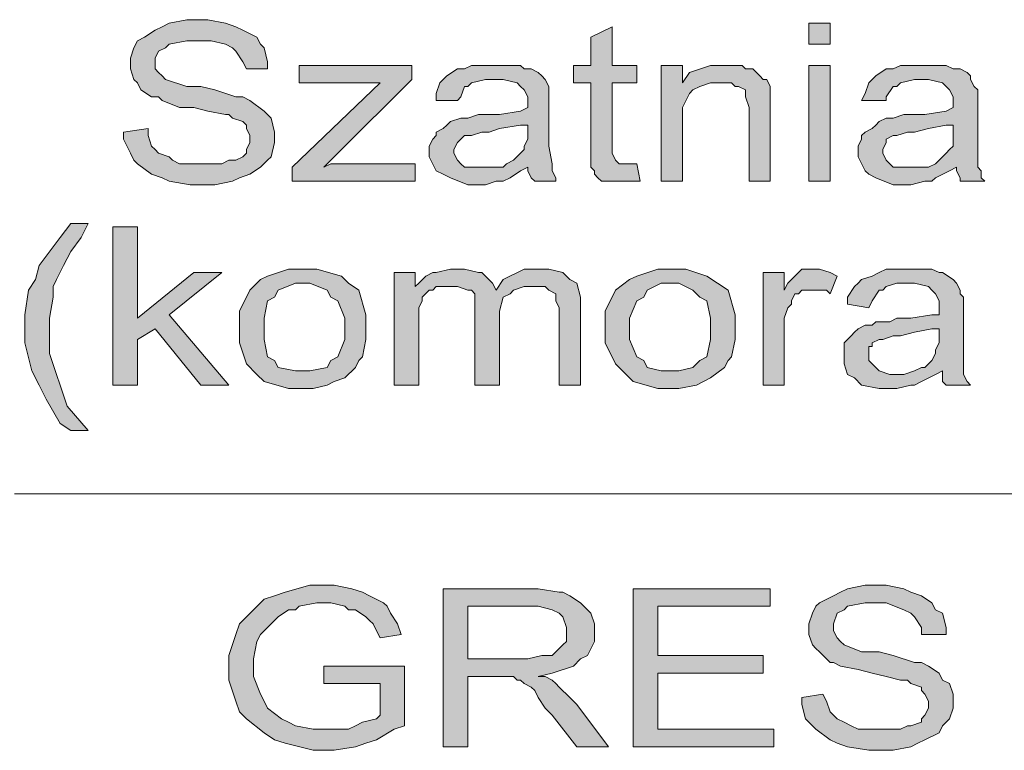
# Model space of a CAD drawing. Header units: millimetres. Extents: x 126553 to 403692, y -95821 to 38049.
# Tile 211 of 256: x 222801 to 222860, y 13283 to 13327. Entities that reach past the tile are written whole.
import ezdxf

# ---------------------------------------------------------------- set-up
doc = ezdxf.new("R2010")
doc.units = ezdxf.units.MM
doc.layers.add('opisy', color=7, linetype='Continuous', lineweight=18)
doc.layers.add('ŚCIANY GRUBE', color=7, linetype='Continuous', lineweight=20)

msp = doc.modelspace()

# ---------------------------------------------------------------- hatches: boundary and pattern name
at = {"layer": 'opisy'}
h = msp.add_hatch(color=7, dxfattribs=at)
h.paths.add_polyline_path([(222806.79026, 13320.02433), (222808.27436, 13320.23634), (222808.27436, 13319.81232), (222808.48638, 13319.17627), (222808.69839, 13318.96426), (222808.9104, 13318.75224), (222809.54645, 13318.54023), (222809.75846, 13318.32822), (222810.18249, 13318.1162), (222812.72666, 13318.1162), (222813.15069, 13318.32822), (222813.57472, 13318.32822), (222813.99874, 13318.54023), (222814.21076, 13318.75224), (222814.21076, 13318.96426), (222814.42277, 13319.38829), (222814.42277, 13319.81232), (222814.21076, 13320.23634), (222814.21076, 13320.44836), (222813.99874, 13320.66037), (222813.3627, 13320.87239), (222813.15069, 13321.0844), (222812.93867, 13321.0844), (222811.8786, 13321.29641), (222811.03055, 13321.50843), (222810.18249, 13321.50843), (222809.12242, 13321.93246), (222808.9104, 13322.14447), (222808.48638, 13322.14447), (222807.85033, 13322.5685), (222807.63832, 13322.99253), (222807.42631, 13323.20454), (222807.21429, 13323.84058), (222807.21429, 13324.47663), (222807.42631, 13325.11267), (222807.63832, 13325.5367), (222808.06235, 13325.74871), (222808.69839, 13326.17274), (222809.12242, 13326.38475), (222809.54645, 13326.59677), (222810.60652, 13326.80878), (222811.8786, 13326.80878), (222812.93867, 13326.59677), (222813.57472, 13326.38475), (222813.99874, 13326.17274), (222814.8468, 13325.74871), (222815.05881, 13325.32468), (222815.27083, 13325.11267), (222815.48284, 13324.26461), (222815.48284, 13323.84058), (222814.21076, 13323.84058), (222813.99874, 13324.26461), (222813.57472, 13324.90065), (222813.3627, 13325.11267), (222812.93867, 13325.32468), (222812.09062, 13325.5367), (222810.60652, 13325.5367), (222809.54645, 13325.32468), (222809.33443, 13325.11267), (222808.9104, 13324.90065), (222808.69839, 13324.47663), (222808.69839, 13323.84058), (222808.9104, 13323.62857), (222809.12242, 13323.41656), (222809.33443, 13323.20454), (222810.60652, 13322.78051), (222811.45457, 13322.78051), (222812.30263, 13322.5685), (222813.57472, 13322.14447), (222813.99874, 13322.14447), (222814.42277, 13321.93246), (222815.27083, 13321.29641), (222815.48284, 13321.0844), (222815.69486, 13320.87239), (222815.90687, 13320.02433), (222815.90687, 13319.38829), (222815.69486, 13318.54023), (222815.48284, 13318.32822), (222815.05881, 13317.90419), (222814.42277, 13317.48016), (222813.78673, 13317.26815), (222813.3627, 13317.05613), (222812.30263, 13316.84412), (222810.81853, 13316.84412), (222809.54645, 13317.05613), (222809.12242, 13317.26815), (222808.48638, 13317.48016), (222807.63832, 13318.1162), (222807.42631, 13318.32822), (222807.21429, 13318.75224), (222806.79026, 13319.6003), (222806.79026, 13320.02433)], flags=0)
h.paths.add_polyline_path([(222816.96694, 13317.05613), (222816.96694, 13317.90419), (222822.26729, 13322.99253), (222817.39097, 13322.99253), (222817.39097, 13324.0526), (222824.17542, 13324.0526), (222824.17542, 13323.20454), (222819.72312, 13318.75224), (222818.87507, 13317.90419), (222819.2991, 13318.1162), (222824.38743, 13318.1162), (222824.38743, 13317.05613)], flags=0)
h.paths.add_polyline_path([(222831.17189, 13317.90419), (222830.74786, 13317.69217), (222830.11182, 13317.26815), (222829.68779, 13317.05613), (222829.26376, 13317.05613), (222828.62772, 13316.84412), (222827.56765, 13316.84412), (222826.50758, 13317.26815), (222826.08355, 13317.48016), (222825.65952, 13317.69217), (222825.23549, 13318.54023), (222825.23549, 13319.17627), (222825.44751, 13319.6003), (222825.65952, 13319.81232), (222825.65952, 13320.02433), (222826.08355, 13320.23634), (222826.29556, 13320.44836), (222826.50758, 13320.66037), (222827.14362, 13320.87239), (222827.56765, 13320.87239), (222828.20369, 13321.0844), (222829.47577, 13321.0844), (222830.74786, 13321.29641), (222831.17189, 13321.50843), (222831.17189, 13321.72044), (222831.17189, 13322.14447), (222830.95987, 13322.5685), (222830.74786, 13322.78051), (222830.53584, 13322.99253), (222829.68779, 13323.20454), (222828.62772, 13323.20454), (222827.77966, 13322.99253), (222827.56765, 13322.78051), (222827.35563, 13322.78051), (222827.14362, 13322.14447), (222826.9316, 13321.93246), (222825.65952, 13321.93246), (222825.65952, 13322.35648), (222825.87153, 13322.99253), (222826.08355, 13323.20454), (222826.29556, 13323.41656), (222826.9316, 13323.84058), (222827.35563, 13323.84058), (222827.77966, 13324.0526), (222830.74786, 13324.0526), (222830.95987, 13323.84058), (222831.3839, 13323.84058), (222831.80793, 13323.62857), (222832.01994, 13323.41656), (222832.23196, 13323.20454), (222832.44397, 13322.78051), (222832.44397, 13319.17627), (222832.65598, 13318.1162), (222832.65598, 13317.69217), (222832.868, 13317.26815), (222832.868, 13317.05613), (222831.59591, 13317.05613), (222831.3839, 13317.26815), (222831.17189, 13317.69217), (222831.17189, 13317.90419)], flags=0)
h.paths.add_polyline_path([(222831.17189, 13320.44836), (222830.74786, 13320.44836), (222829.47577, 13320.23634), (222828.83973, 13320.02433), (222828.4157, 13320.02433), (222827.77966, 13319.81232), (222827.35563, 13319.81232), (222827.14362, 13319.6003), (222826.9316, 13319.38829), (222826.9316, 13319.38829), (222826.71959, 13318.96426), (222826.71959, 13318.75224), (222826.9316, 13318.32822), (222827.14362, 13318.1162), (222827.35563, 13317.90419), (222829.68779, 13317.90419), (222829.8998, 13318.1162), (222830.32383, 13318.32822), (222830.74786, 13318.75224), (222830.95987, 13318.96426), (222830.95987, 13319.17627), (222831.17189, 13319.6003)], flags=0)
h.paths.add_polyline_path([(222837.74432, 13318.1162), (222837.95634, 13317.05613), (222835.62418, 13317.05613), (222835.41217, 13317.26815), (222835.20015, 13317.48016), (222835.20015, 13317.69217), (222834.98814, 13317.90419), (222834.98814, 13322.99253), (222833.92807, 13322.99253), (222833.92807, 13324.0526), (222834.98814, 13324.0526), (222834.98814, 13325.74871), (222836.26022, 13326.38475), (222836.26022, 13324.0526), (222837.74432, 13324.0526), (222837.74432, 13322.99253), (222836.26022, 13322.99253), (222836.26022, 13318.75224), (222836.47224, 13318.32822), (222836.47224, 13318.32822), (222836.68425, 13318.1162)], flags=0)
h.paths.add_polyline_path([(222839.22842, 13317.05613), (222839.22842, 13324.0526), (222840.50051, 13324.0526), (222840.50051, 13322.99253), (222840.92453, 13323.62857), (222842.19662, 13324.0526), (222844.10475, 13324.0526), (222844.31676, 13323.84058), (222844.74079, 13323.84058), (222845.16482, 13323.41656), (222845.37683, 13323.20454), (222845.58885, 13323.20454), (222845.80086, 13322.78051), (222845.80086, 13322.35648), (222845.80086, 13317.05613), (222844.52877, 13317.05613), (222844.52877, 13321.50843), (222844.31676, 13322.14447), (222844.31676, 13322.5685), (222843.89273, 13322.78051), (222843.68072, 13322.78051), (222843.4687, 13322.99253), (222842.19662, 13322.99253), (222841.56058, 13322.78051), (222841.13655, 13322.5685), (222840.92453, 13322.35648), (222840.50051, 13321.50843), (222840.50051, 13317.05613)], flags=0)
h.paths.add_polyline_path([(222848.13301, 13325.32468), (222848.13301, 13326.59677), (222849.4051, 13326.59677), (222849.4051, 13325.32468)], flags=0)
h.paths.add_polyline_path([(222848.13301, 13317.05613), (222848.13301, 13324.0526), (222849.4051, 13324.0526), (222849.4051, 13317.05613)], flags=0)
h.paths.add_polyline_path([(222857.03761, 13317.90419), (222856.61358, 13317.69217), (222855.76552, 13317.26815), (222855.55351, 13317.05613), (222855.12948, 13317.05613), (222854.28142, 13316.84412), (222853.22135, 13316.84412), (222852.16128, 13317.26815), (222851.73725, 13317.48016), (222851.52524, 13317.69217), (222851.10121, 13318.54023), (222851.10121, 13319.17627), (222851.31323, 13319.6003), (222851.31323, 13319.81232), (222851.52524, 13320.02433), (222851.94927, 13320.23634), (222852.16128, 13320.44836), (222852.3733, 13320.66037), (222852.79732, 13320.87239), (222853.22135, 13320.87239), (222853.8574, 13321.0844), (222855.12948, 13321.0844), (222856.40156, 13321.29641), (222856.82559, 13321.50843), (222856.82559, 13321.72044), (222856.82559, 13322.14447), (222856.61358, 13322.5685), (222856.40156, 13322.78051), (222856.18955, 13322.99253), (222855.34149, 13323.20454), (222854.49344, 13323.20454), (222853.64538, 13322.99253), (222853.43337, 13322.78051), (222853.22135, 13322.78051), (222852.79732, 13322.14447), (222852.79732, 13321.93246), (222851.31323, 13321.93246), (222851.52524, 13322.35648), (222851.73725, 13322.99253), (222851.94927, 13323.20454), (222852.16128, 13323.41656), (222852.79732, 13323.84058), (222853.22135, 13323.84058), (222853.64538, 13324.0526), (222856.40156, 13324.0526), (222856.82559, 13323.84058), (222857.24962, 13323.84058), (222857.67365, 13323.62857), (222857.88566, 13323.41656), (222857.88566, 13323.20454), (222858.09768, 13322.78051), (222858.30969, 13322.5685), (222858.30969, 13317.90419), (222858.52171, 13317.69217), (222858.52171, 13317.26815), (222858.73372, 13317.05613), (222857.24962, 13317.05613), (222857.24962, 13317.26815), (222857.03761, 13317.69217), (222857.03761, 13317.90419)], flags=0)
h.paths.add_polyline_path([(222856.82559, 13320.44836), (222856.40156, 13320.44836), (222855.34149, 13320.23634), (222854.49344, 13320.02433), (222854.06941, 13320.02433), (222853.43337, 13319.81232), (222853.22135, 13319.81232), (222852.79732, 13319.6003), (222852.79732, 13319.38829), (222852.79732, 13319.38829), (222852.58531, 13318.96426), (222852.58531, 13318.75224), (222852.79732, 13318.32822), (222853.00934, 13318.1162), (222853.22135, 13317.90419), (222855.34149, 13317.90419), (222855.76552, 13318.1162), (222855.97754, 13318.32822), (222856.40156, 13318.75224), (222856.61358, 13318.96426), (222856.82559, 13319.17627)], flags=0)
h = msp.add_hatch(color=7, dxfattribs=at)
h.paths.add_polyline_path([(222818.87507, 13286.73811), (222818.87507, 13287.79819), (222823.75139, 13287.79819), (222823.75139, 13284.19395), (222823.11535, 13283.98193), (222822.05528, 13283.34589), (222821.41924, 13283.13387), (222820.78319, 13282.92186), (222819.51111, 13282.70985), (222818.23903, 13282.70985), (222816.54291, 13283.13387), (222815.90687, 13283.34589), (222815.27083, 13283.76992), (222814.21076, 13284.61797), (222813.78673, 13285.042), (222813.57472, 13285.67804), (222813.15069, 13286.95013), (222813.15069, 13288.43423), (222813.57472, 13289.70631), (222813.78673, 13290.34235), (222814.21076, 13290.76638), (222815.27083, 13291.82645), (222815.90687, 13292.03847), (222816.54291, 13292.25048), (222818.02701, 13292.67451), (222819.51111, 13292.67451), (222820.57118, 13292.4625), (222821.20722, 13292.25048), (222821.63125, 13292.03847), (222822.47931, 13291.61444), (222822.69132, 13291.40243), (222822.90334, 13290.9784), (222823.32736, 13290.34235), (222823.53938, 13289.70631), (222822.26729, 13289.4943), (222822.05528, 13289.91833), (222821.84327, 13290.34235), (222821.63125, 13290.55437), (222821.41924, 13290.76638), (222820.78319, 13291.19041), (222820.35917, 13291.19041), (222820.14715, 13291.40243), (222819.2991, 13291.61444), (222818.45104, 13291.61444), (222817.39097, 13291.40243), (222817.17895, 13291.19041), (222816.75493, 13291.19041), (222816.11888, 13290.76638), (222815.90687, 13290.55437), (222815.69486, 13290.34235), (222815.27083, 13289.91833), (222815.05881, 13289.70631), (222814.8468, 13289.28228), (222814.63479, 13288.22221), (222814.63479, 13287.16214), (222815.05881, 13286.10207), (222815.27083, 13285.67804), (222815.48284, 13285.25402), (222816.3309, 13284.61797), (222816.75493, 13284.40596), (222817.17895, 13284.19395), (222818.23903, 13283.98193), (222820.35917, 13283.98193), (222820.78319, 13284.19395), (222821.20722, 13284.40596), (222822.05528, 13284.61797), (222822.26729, 13284.82999), (222822.26729, 13286.73811)], flags=0)
h.paths.add_polyline_path([(222826.08355, 13282.92186), (222826.08355, 13292.4625), (222831.80793, 13292.4625), (222833.08001, 13292.25048), (222833.29203, 13292.25048), (222833.71606, 13292.03847), (222834.3521, 13291.61444), (222834.56411, 13291.40243), (222834.98814, 13290.9784), (222835.20015, 13290.34235), (222835.20015, 13289.28228), (222834.77613, 13288.43423), (222834.3521, 13288.22221), (222833.92807, 13287.79819), (222832.65598, 13287.37416), (222831.80793, 13287.16214), (222832.23196, 13287.16214), (222832.65598, 13286.95013), (222832.868, 13286.73811), (222833.08001, 13286.5261), (222833.71606, 13285.89006), (222834.14008, 13285.46603), (222836.04821, 13282.92186), (222834.14008, 13282.92186), (222832.65598, 13284.82999), (222832.23196, 13285.25402), (222831.80793, 13285.89006), (222831.59591, 13286.31409), (222831.3839, 13286.5261), (222830.95987, 13286.73811), (222830.74786, 13286.95013), (222830.53584, 13286.95013), (222830.32383, 13287.16214), (222827.56765, 13287.16214), (222827.56765, 13282.92186)], flags=0)
h.paths.add_polyline_path([(222827.56765, 13288.22221), (222831.17189, 13288.22221), (222832.01994, 13288.43423), (222832.65598, 13288.43423), (222833.08001, 13288.85826), (222833.29203, 13289.07027), (222833.50404, 13289.28228), (222833.50404, 13290.13034), (222833.29203, 13290.76638), (222833.08001, 13290.9784), (222832.65598, 13291.19041), (222831.80793, 13291.40243), (222827.56765, 13291.40243)], flags=0)
h.paths.add_polyline_path([(222837.53231, 13282.92186), (222837.53231, 13292.4625), (222845.80086, 13292.4625), (222845.80086, 13291.40243), (222839.01641, 13291.40243), (222839.01641, 13288.43423), (222845.37683, 13288.43423), (222845.37683, 13287.37416), (222839.01641, 13287.37416), (222839.01641, 13283.98193), (222846.01287, 13283.98193), (222846.01287, 13282.92186)], flags=0)
h.paths.add_polyline_path([(222847.70899, 13285.89006), (222848.98107, 13286.10207), (222849.19309, 13285.67804), (222849.4051, 13285.042), (222849.61711, 13284.82999), (222849.82913, 13284.61797), (222850.25316, 13284.40596), (222850.67718, 13284.19395), (222851.10121, 13283.98193), (222853.64538, 13283.98193), (222854.06941, 13284.19395), (222854.28142, 13284.19395), (222854.91747, 13284.40596), (222854.91747, 13284.61797), (222855.12948, 13284.82999), (222855.34149, 13285.25402), (222855.34149, 13285.67804), (222855.12948, 13286.10207), (222854.91747, 13286.31409), (222854.91747, 13286.5261), (222854.28142, 13286.73811), (222854.06941, 13286.95013), (222853.64538, 13286.95013), (222852.79732, 13287.16214), (222851.94927, 13287.37416), (222851.10121, 13287.58617), (222850.04114, 13287.79819), (222849.61711, 13288.0102), (222849.4051, 13288.0102), (222848.76906, 13288.64624), (222848.55704, 13288.85826), (222848.34503, 13289.07027), (222848.13301, 13289.70631), (222848.13301, 13290.34235), (222848.34503, 13290.9784), (222848.55704, 13291.40243), (222848.76906, 13291.61444), (222849.61711, 13292.03847), (222850.04114, 13292.25048), (222850.46517, 13292.4625), (222851.52524, 13292.67451), (222852.79732, 13292.67451), (222853.8574, 13292.4625), (222854.28142, 13292.25048), (222854.91747, 13292.03847), (222855.55351, 13291.61444), (222855.76552, 13291.19041), (222856.18955, 13290.9784), (222856.40156, 13290.13034), (222856.40156, 13289.70631), (222854.91747, 13289.70631), (222854.91747, 13290.13034), (222854.49344, 13290.76638), (222854.28142, 13290.9784), (222853.8574, 13291.19041), (222852.79732, 13291.61444), (222851.52524, 13291.61444), (222850.46517, 13291.40243), (222850.25316, 13291.19041), (222849.82913, 13290.9784), (222849.61711, 13290.34235), (222849.61711, 13289.91833), (222849.82913, 13289.4943), (222850.04114, 13289.28228), (222850.25316, 13289.07027), (222851.31323, 13288.64624), (222852.3733, 13288.64624), (222853.22135, 13288.43423), (222854.49344, 13288.0102), (222854.91747, 13288.0102), (222855.34149, 13287.79819), (222855.97754, 13287.37416), (222856.18955, 13286.95013), (222856.61358, 13286.73811), (222856.82559, 13286.10207), (222856.82559, 13285.25402), (222856.61358, 13284.61797), (222856.18955, 13284.19395), (222855.97754, 13283.76992), (222855.12948, 13283.34589), (222854.70545, 13283.13387), (222854.28142, 13282.92186), (222853.22135, 13282.70985), (222851.73725, 13282.70985), (222850.46517, 13282.92186), (222849.82913, 13283.13387), (222849.4051, 13283.34589), (222848.55704, 13283.98193), (222848.34503, 13284.19395), (222847.921, 13284.61797), (222847.70899, 13285.46603), (222847.70899, 13285.89006)], flags=0)
at = {"layer": 'ŚCIANY GRUBE'}
h = msp.add_hatch(color=7, dxfattribs=at)
h.paths.add_polyline_path([(222803.61005, 13302.00313), (222802.97401, 13302.42716), (222802.12595, 13303.91126), (222801.70193, 13304.75931), (222801.2779, 13305.60737), (222800.85387, 13307.30348), (222800.85387, 13308.9996), (222801.06588, 13310.48369), (222801.48991, 13311.11974), (222801.70193, 13311.96779), (222802.97401, 13313.66391), (222803.61005, 13314.51196), (222804.67012, 13314.51196), (222804.24609, 13313.66391), (222803.61005, 13312.81585), (222803.39804, 13312.39182), (222803.18602, 13311.96779), (222802.762, 13311.11974), (222802.54998, 13310.69571), (222802.54998, 13310.05967), (222802.33797, 13308.78758), (222802.33797, 13306.66744), (222803.39804, 13303.48723), (222804.67012, 13302.00313)], flags=0)
h.paths.add_polyline_path([(222806.15422, 13304.75931), (222806.15422, 13314.29995), (222807.63832, 13314.29995), (222807.63832, 13308.78758), (222811.03055, 13311.54377), (222812.72666, 13311.54377), (222809.54645, 13308.9996), (222813.15069, 13304.75931), (222811.45457, 13304.75931), (222808.69839, 13308.15154), (222807.63832, 13307.5155), (222807.63832, 13304.75931)], flags=0)
h.paths.add_polyline_path([(222813.78673, 13308.15154), (222813.78673, 13309.21161), (222814.42277, 13310.48369), (222815.05881, 13311.11974), (222815.48284, 13311.33175), (222816.75493, 13311.75578), (222818.45104, 13311.75578), (222819.93514, 13311.33175), (222820.35917, 13310.90772), (222820.99521, 13310.48369), (222821.41924, 13308.9996), (222821.41924, 13307.5155), (222821.20722, 13306.45543), (222820.99521, 13306.24341), (222820.78319, 13305.81938), (222820.14715, 13305.18334), (222819.51111, 13304.97133), (222819.08708, 13304.75931), (222818.23903, 13304.5473), (222816.75493, 13304.5473), (222815.27083, 13304.97133), (222814.8468, 13305.39536), (222814.21076, 13306.0314), (222813.78673, 13307.30348), (222813.78673, 13308.15154)], flags=0)
h.paths.add_polyline_path([(222815.27083, 13308.15154), (222815.27083, 13307.5155), (222815.48284, 13306.45543), (222815.90687, 13306.24341), (222816.11888, 13305.81938), (222817.17895, 13305.60737), (222818.02701, 13305.60737), (222819.08708, 13305.81938), (222819.2991, 13306.24341), (222819.72312, 13306.45543), (222820.14715, 13307.5155), (222820.14715, 13308.78758), (222819.72312, 13309.84765), (222819.2991, 13310.05967), (222819.08708, 13310.48369), (222818.02701, 13310.90772), (222817.17895, 13310.90772), (222816.11888, 13310.48369), (222815.90687, 13310.05967), (222815.48284, 13309.84765), (222815.27083, 13308.78758), (222815.27083, 13308.15154)], flags=0)
h.paths.add_polyline_path([(222823.11535, 13304.75931), (222823.11535, 13311.54377), (222824.38743, 13311.54377), (222824.38743, 13310.69571), (222824.59945, 13310.90772), (222825.02348, 13311.33175), (222825.44751, 13311.54377), (222825.65952, 13311.54377), (222826.50758, 13311.75578), (222827.35563, 13311.75578), (222828.20369, 13311.54377), (222828.4157, 13311.54377), (222828.62772, 13311.33175), (222829.05174, 13310.90772), (222829.26376, 13310.48369), (222829.68779, 13311.11974), (222830.95987, 13311.75578), (222832.44397, 13311.75578), (222833.29203, 13311.54377), (222833.71606, 13311.11974), (222834.14008, 13310.90772), (222834.3521, 13310.05967), (222834.3521, 13304.75931), (222833.08001, 13304.75931), (222833.08001, 13309.42362), (222832.868, 13309.84765), (222832.868, 13310.27168), (222832.44397, 13310.48369), (222832.44397, 13310.48369), (222832.23196, 13310.69571), (222830.95987, 13310.69571), (222830.32383, 13310.48369), (222830.11182, 13310.27168), (222829.68779, 13310.05967), (222829.47577, 13309.21161), (222829.47577, 13304.75931), (222827.99167, 13304.75931), (222827.99167, 13310.27168), (222827.77966, 13310.48369), (222827.56765, 13310.48369), (222826.9316, 13310.69571), (222825.65952, 13310.69571), (222825.44751, 13310.48369), (222825.23549, 13310.48369), (222824.81146, 13310.05967), (222824.81146, 13309.84765), (222824.59945, 13309.42362), (222824.59945, 13304.75931)], flags=0)
h.paths.add_polyline_path([(222835.8362, 13308.15154), (222835.8362, 13309.21161), (222836.47224, 13310.48369), (222837.3203, 13311.11974), (222837.74432, 13311.33175), (222839.01641, 13311.75578), (222840.71252, 13311.75578), (222841.98461, 13311.33175), (222842.62065, 13310.90772), (222843.25669, 13310.48369), (222843.68072, 13308.9996), (222843.68072, 13307.5155), (222843.4687, 13306.45543), (222843.25669, 13306.24341), (222843.04468, 13305.81938), (222842.19662, 13305.18334), (222841.77259, 13304.97133), (222841.34856, 13304.75931), (222840.28849, 13304.5473), (222839.01641, 13304.5473), (222837.53231, 13304.97133), (222837.10828, 13305.39536), (222836.47224, 13306.0314), (222835.8362, 13307.30348), (222835.8362, 13308.15154)], flags=0)
h.paths.add_polyline_path([(222837.3203, 13308.15154), (222837.3203, 13307.5155), (222837.74432, 13306.45543), (222838.16835, 13306.24341), (222838.38037, 13305.81938), (222839.22842, 13305.60737), (222840.28849, 13305.60737), (222841.13655, 13305.81938), (222841.56058, 13306.24341), (222841.98461, 13306.45543), (222842.19662, 13307.5155), (222842.19662, 13308.78758), (222841.98461, 13309.84765), (222841.56058, 13310.05967), (222841.13655, 13310.48369), (222840.28849, 13310.90772), (222839.22842, 13310.90772), (222838.38037, 13310.48369), (222838.16835, 13310.05967), (222837.74432, 13309.84765), (222837.3203, 13308.78758), (222837.3203, 13308.15154)], flags=0)
h.paths.add_polyline_path([(222845.37683, 13304.75931), (222845.37683, 13311.54377), (222846.64892, 13311.54377), (222846.64892, 13310.48369), (222846.86093, 13310.90772), (222847.28496, 13311.33175), (222847.49697, 13311.54377), (222847.70899, 13311.75578), (222848.76906, 13311.75578), (222849.4051, 13311.54377), (222849.82913, 13311.33175), (222849.4051, 13310.27168), (222849.19309, 13310.48369), (222847.70899, 13310.48369), (222847.49697, 13310.27168), (222847.28496, 13310.27168), (222847.07294, 13309.84765), (222847.07294, 13309.63564), (222846.86093, 13309.42362), (222846.64892, 13308.78758), (222846.64892, 13304.75931)], flags=0)
h.paths.add_polyline_path([(222856.18955, 13305.60737), (222855.76552, 13305.39536), (222854.91747, 13304.97133), (222854.49344, 13304.75931), (222854.28142, 13304.75931), (222853.43337, 13304.5473), (222852.3733, 13304.5473), (222851.31323, 13304.75931), (222850.8892, 13305.18334), (222850.46517, 13305.39536), (222850.25316, 13306.0314), (222850.25316, 13307.30348), (222850.46517, 13307.5155), (222850.67718, 13307.72751), (222850.8892, 13307.93953), (222851.10121, 13308.15154), (222851.52524, 13308.36355), (222851.94927, 13308.36355), (222852.16128, 13308.57557), (222853.00934, 13308.57557), (222853.43337, 13308.78758), (222854.28142, 13308.78758), (222855.55351, 13308.9996), (222855.97754, 13308.9996), (222855.97754, 13309.42362), (222855.97754, 13309.84765), (222855.76552, 13310.27168), (222855.55351, 13310.48369), (222855.34149, 13310.69571), (222854.49344, 13310.90772), (222853.43337, 13310.90772), (222852.79732, 13310.69571), (222852.58531, 13310.48369), (222852.3733, 13310.48369), (222851.94927, 13309.84765), (222851.73725, 13309.42362), (222850.46517, 13309.63564), (222850.46517, 13310.05967), (222850.8892, 13310.69571), (222851.10121, 13310.90772), (222851.31323, 13311.11974), (222851.94927, 13311.33175), (222852.3733, 13311.54377), (222852.79732, 13311.75578), (222855.55351, 13311.75578), (222855.97754, 13311.54377), (222856.18955, 13311.54377), (222856.82559, 13311.11974), (222856.82559, 13311.11974), (222857.03761, 13310.90772), (222857.24962, 13310.48369), (222857.24962, 13310.27168), (222857.46164, 13310.05967), (222857.46164, 13305.39536), (222857.67365, 13304.97133), (222857.88566, 13304.75931), (222856.40156, 13304.75931), (222856.18955, 13304.97133), (222856.18955, 13305.60737)], flags=0)
h.paths.add_polyline_path([(222855.97754, 13308.15154), (222855.55351, 13308.15154), (222854.49344, 13307.93953), (222853.64538, 13307.72751), (222853.22135, 13307.72751), (222852.58531, 13307.5155), (222852.3733, 13307.5155), (222851.94927, 13307.30348), (222851.94927, 13307.09147), (222851.73725, 13307.09147), (222851.73725, 13306.66744), (222851.73725, 13306.24341), (222851.94927, 13306.0314), (222852.16128, 13305.81938), (222852.3733, 13305.60737), (222853.00934, 13305.39536), (222853.8574, 13305.39536), (222854.49344, 13305.60737), (222854.91747, 13305.81938), (222855.12948, 13305.81938), (222855.55351, 13306.24341), (222855.76552, 13306.66744), (222855.76552, 13306.87945), (222855.97754, 13307.30348)], flags=0)
h.paths.add_polyline_path([(222864.03407, 13302.00313), (222864.03407, 13311.54377), (222865.30616, 13311.54377), (222865.30616, 13310.69571), (222865.51817, 13310.90772), (222865.9422, 13311.33175), (222866.36623, 13311.54377), (222866.57824, 13311.75578), (222868.27435, 13311.75578), (222869.12241, 13311.54377), (222869.54644, 13311.33175), (222869.97047, 13311.11974), (222870.60651, 13310.48369), (222870.81852, 13310.05967), (222871.03054, 13309.63564), (222871.24255, 13308.78758), (222871.24255, 13307.72751), (222871.03054, 13306.66744), (222870.81852, 13306.24341), (222870.60651, 13305.81938), (222869.97047, 13305.18334), (222869.33443, 13304.97133), (222868.9104, 13304.75931), (222868.06234, 13304.5473), (222867.21428, 13304.5473), (222866.57824, 13304.75931), (222866.36623, 13304.75931), (222866.15421, 13304.97133), (222865.51817, 13305.18334), (222865.51817, 13305.39536), (222865.51817, 13302.00313)], flags=0)
h.paths.add_polyline_path([(222865.30616, 13308.15154), (222865.30616, 13307.5155), (222865.51817, 13306.45543), (222865.9422, 13306.24341), (222866.36623, 13305.81938), (222867.00227, 13305.60737), (222868.06234, 13305.60737), (222868.69838, 13305.81938), (222869.12241, 13306.24341), (222869.54644, 13306.45543), (222869.75845, 13307.5155), (222869.75845, 13308.78758), (222869.54644, 13309.84765), (222869.12241, 13310.27168), (222868.69838, 13310.48369), (222868.06234, 13310.90772), (222867.21428, 13310.90772), (222866.36623, 13310.48369), (222865.9422, 13310.27168), (222865.73019, 13309.84765), (222865.30616, 13308.78758), (222865.30616, 13308.15154)], flags=0)
h.paths.add_polyline_path([(222872.93867, 13304.75931), (222872.93867, 13311.54377), (222874.21075, 13311.54377), (222874.21075, 13310.48369), (222874.42276, 13310.90772), (222874.84679, 13311.33175), (222875.05881, 13311.54377), (222875.27082, 13311.75578), (222876.33089, 13311.75578), (222876.96693, 13311.54377), (222877.39096, 13311.33175), (222876.96693, 13310.27168), (222876.75492, 13310.48369), (222875.27082, 13310.48369), (222875.05881, 13310.27168), (222874.84679, 13310.27168), (222874.63478, 13309.84765), (222874.63478, 13309.63564), (222874.42276, 13309.42362), (222874.21075, 13308.78758), (222874.21075, 13304.75931)], flags=0)
h.paths.add_polyline_path([(222877.39096, 13304.75931), (222877.39096, 13305.60737), (222882.69131, 13310.69571), (222877.81499, 13310.69571), (222877.81499, 13311.54377), (222884.59944, 13311.54377), (222884.59944, 13310.90772), (222880.14714, 13306.45543), (222879.29909, 13305.60737), (222879.72312, 13305.60737), (222880.57117, 13305.81938), (222884.81146, 13305.81938), (222884.81146, 13304.75931)], flags=0)
h.paths.add_polyline_path([(222886.08354, 13302.00313), (222886.08354, 13303.0632), (222887.35562, 13303.0632), (222887.56764, 13303.27522), (222887.77965, 13303.27522), (222887.99167, 13303.48723), (222887.99167, 13303.69924), (222888.20368, 13304.12327), (222888.41569, 13304.33529), (222888.41569, 13304.5473), (222888.62771, 13304.5473), (222888.62771, 13304.75931), (222885.4475, 13311.54377), (222886.9316, 13311.54377), (222888.62771, 13307.72751), (222888.83972, 13307.30348), (222889.05174, 13306.45543), (222889.26375, 13306.0314), (222889.47577, 13306.45543), (222889.68778, 13307.30348), (222889.89979, 13307.5155), (222891.59591, 13311.54377), (222893.08001, 13311.54377), (222889.89979, 13304.5473), (222889.68778, 13304.12327), (222889.26375, 13303.27522), (222889.05174, 13303.0632), (222888.83972, 13302.63917), (222888.41569, 13302.21514), (222888.20368, 13302.21514), (222887.99167, 13302.00313)], flags=0)
h.paths.add_polyline_path([(222894.14008, 13312.81585), (222894.14008, 13314.29995), (222895.62417, 13314.29995), (222895.62417, 13312.81585)], flags=0)
h.paths.add_polyline_path([(222892.44396, 13302.00313), (222892.65598, 13303.0632), (222892.86799, 13303.0632), (222893.29202, 13302.85119), (222893.50403, 13302.85119), (222893.92806, 13303.0632), (222893.92806, 13303.27522), (222894.14008, 13303.27522), (222894.14008, 13311.54377), (222895.62417, 13311.54377), (222895.62417, 13303.69924), (222895.41216, 13302.85119), (222895.20015, 13302.63917), (222894.98813, 13302.21514), (222894.14008, 13302.00313)], flags=0)
h.paths.add_polyline_path([(222903.4687, 13306.87945), (222904.9528, 13306.87945), (222904.74078, 13306.24341), (222904.10474, 13305.39536), (222903.68071, 13305.18334), (222903.25668, 13304.75931), (222901.9846, 13304.5473), (222900.28848, 13304.5473), (222898.80439, 13304.97133), (222898.38036, 13305.39536), (222897.74432, 13306.0314), (222897.32029, 13307.30348), (222897.32029, 13308.9996), (222897.74432, 13310.27168), (222898.38036, 13310.90772), (222899.0164, 13311.33175), (222900.28848, 13311.75578), (222901.9846, 13311.75578), (222903.4687, 13311.33175), (222903.89272, 13310.90772), (222904.52877, 13310.27168), (222904.9528, 13308.9996), (222904.9528, 13308.15154), (222904.9528, 13307.93953), (222898.80439, 13307.93953), (222898.80439, 13307.30348), (222899.22841, 13306.45543), (222899.44043, 13306.0314), (222899.86446, 13305.81938), (222900.71251, 13305.60737), (222902.40863, 13305.60737), (222902.62064, 13305.81938), (222902.83265, 13306.0314), (222903.25668, 13306.66744), (222903.4687, 13306.87945)], flags=0)
h.paths.add_polyline_path([(222898.80439, 13308.78758), (222903.4687, 13308.78758), (222903.4687, 13309.21161), (222903.25668, 13309.84765), (222903.04467, 13310.05967), (222902.62064, 13310.48369), (222901.77258, 13310.90772), (222900.71251, 13310.90772), (222899.86446, 13310.48369), (222899.65244, 13310.27168), (222899.22841, 13310.05967), (222898.80439, 13309.21161), (222898.80439, 13308.78758)], flags=0)
h.paths.add_polyline_path([(222902.40863, 13304.75931), (222902.19661, 13304.5473), (222901.9846, 13304.33529), (222901.77258, 13304.12327), (222901.56057, 13303.91126), (222901.56057, 13303.0632), (222901.77258, 13303.0632), (222901.77258, 13302.85119), (222902.83265, 13302.85119), (222903.04467, 13303.0632), (222903.04467, 13302.21514), (222902.62064, 13302.00313), (222901.13654, 13302.00313), (222900.92453, 13302.21514), (222900.71251, 13302.21514), (222900.71251, 13302.42716), (222900.5005, 13302.63917), (222900.5005, 13302.85119), (222900.28848, 13303.0632), (222900.28848, 13303.27522), (222900.5005, 13303.69924), (222900.71251, 13303.91126), (222900.71251, 13304.12327), (222901.13654, 13304.5473), (222901.34856, 13304.75931)], flags=0)
h.paths.add_polyline_path([(222912.16127, 13307.30348), (222913.43336, 13307.09147), (222913.43336, 13306.45543), (222912.79732, 13305.60737), (222912.37329, 13305.18334), (222911.73725, 13304.97133), (222910.67718, 13304.5473), (222909.19308, 13304.5473), (222907.70898, 13304.97133), (222907.28495, 13305.39536), (222906.86092, 13306.0314), (222906.22488, 13307.30348), (222906.22488, 13308.78758), (222906.43689, 13309.63564), (222906.64891, 13310.05967), (222906.86092, 13310.48369), (222907.49696, 13311.11974), (222908.13301, 13311.33175), (222908.55704, 13311.54377), (222909.40509, 13311.75578), (222910.67718, 13311.75578), (222911.73725, 13311.54377), (222912.16127, 13311.11974), (222912.5853, 13310.90772), (222913.22135, 13310.05967), (222913.43336, 13309.63564), (222911.94926, 13309.42362), (222911.94926, 13309.84765), (222911.52523, 13310.27168), (222911.31322, 13310.48369), (222911.1012, 13310.69571), (222910.46516, 13310.90772), (222909.61711, 13310.90772), (222908.76905, 13310.48369), (222908.34502, 13310.27168), (222907.92099, 13309.84765), (222907.70898, 13308.78758), (222907.70898, 13307.5155), (222907.92099, 13306.45543), (222908.34502, 13306.24341), (222908.55704, 13305.81938), (222909.40509, 13305.60737), (222910.46516, 13305.60737), (222911.1012, 13305.81938), (222911.31322, 13306.0314), (222911.73725, 13306.24341), (222911.94926, 13306.87945), (222912.16127, 13307.30348)], flags=0)
h.paths.add_polyline_path([(222908.98106, 13312.39182), (222910.04113, 13314.29995), (222911.73725, 13314.29995), (222910.04113, 13312.39182)], flags=0)
h.paths.add_polyline_path([(222915.5535, 13302.00313), (222914.49343, 13302.00313), (222915.76551, 13303.48723), (222916.82559, 13306.66744), (222916.82559, 13310.05967), (222916.61357, 13310.69571), (222916.40156, 13311.11974), (222915.97753, 13311.96779), (222915.76551, 13312.39182), (222915.76551, 13312.81585), (222915.12947, 13313.66391), (222914.49343, 13314.51196), (222915.5535, 13314.51196), (222916.40156, 13313.66391), (222917.46163, 13311.96779), (222917.67364, 13311.11974), (222918.09767, 13310.48369), (222918.30968, 13308.9996), (222918.30968, 13307.30348), (222917.88566, 13305.60737), (222917.46163, 13304.75931), (222917.24961, 13303.91126), (222916.18954, 13302.42716), (222915.5535, 13302.00313)], flags=0)

# ---------------------------------------------------------------- linework, layer by layer
at = {"layer": 'opisy', "color": 7}
for points in [[(222806.79026, 13320.02433), (222808.27436, 13320.23634), (222808.27436, 13319.81232), (222808.48638, 13319.17627), (222808.69839, 13318.96426), (222808.9104, 13318.75224), (222809.54645, 13318.54023), (222809.75846, 13318.32822), (222810.18249, 13318.1162), (222812.72666, 13318.1162), (222813.15069, 13318.32822), (222813.57472, 13318.32822), (222813.99874, 13318.54023), (222814.21076, 13318.75224), (222814.21076, 13318.96426), (222814.42277, 13319.38829), (222814.42277, 13319.81232), (222814.21076, 13320.23634), (222814.21076, 13320.44836), (222813.99874, 13320.66037), (222813.3627, 13320.87239), (222813.15069, 13321.0844), (222812.93867, 13321.0844), (222811.8786, 13321.29641), (222811.03055, 13321.50843), (222810.18249, 13321.50843), (222809.12242, 13321.93246), (222808.9104, 13322.14447), (222808.48638, 13322.14447), (222807.85033, 13322.5685), (222807.63832, 13322.99253), (222807.42631, 13323.20454), (222807.21429, 13323.84058), (222807.21429, 13324.47663), (222807.42631, 13325.11267), (222807.63832, 13325.5367), (222808.06235, 13325.74871), (222808.69839, 13326.17274), (222809.12242, 13326.38475), (222809.54645, 13326.59677), (222810.60652, 13326.80878), (222811.8786, 13326.80878), (222812.93867, 13326.59677), (222813.57472, 13326.38475), (222813.99874, 13326.17274), (222814.8468, 13325.74871), (222815.05881, 13325.32468), (222815.27083, 13325.11267), (222815.48284, 13324.26461), (222815.48284, 13323.84058), (222814.21076, 13323.84058), (222813.99874, 13324.26461), (222813.57472, 13324.90065), (222813.3627, 13325.11267), (222812.93867, 13325.32468), (222812.09062, 13325.5367), (222810.60652, 13325.5367), (222809.54645, 13325.32468), (222809.33443, 13325.11267), (222808.9104, 13324.90065), (222808.69839, 13324.47663), (222808.69839, 13323.84058), (222808.9104, 13323.62857), (222809.12242, 13323.41656), (222809.33443, 13323.20454), (222810.60652, 13322.78051), (222811.45457, 13322.78051), (222812.30263, 13322.5685), (222813.57472, 13322.14447), (222813.99874, 13322.14447), (222814.42277, 13321.93246), (222815.27083, 13321.29641), (222815.48284, 13321.0844), (222815.69486, 13320.87239), (222815.90687, 13320.02433), (222815.90687, 13319.38829), (222815.69486, 13318.54023), (222815.48284, 13318.32822), (222815.05881, 13317.90419), (222814.42277, 13317.48016), (222813.78673, 13317.26815), (222813.3627, 13317.05613), (222812.30263, 13316.84412), (222810.81853, 13316.84412), (222809.54645, 13317.05613), (222809.12242, 13317.26815), (222808.48638, 13317.48016), (222807.63832, 13318.1162), (222807.42631, 13318.32822), (222807.21429, 13318.75224), (222806.79026, 13319.6003)], [(222837.74432, 13318.1162), (222837.95634, 13317.05613), (222835.62418, 13317.05613), (222835.41217, 13317.26815), (222835.20015, 13317.48016), (222835.20015, 13317.69217), (222834.98814, 13317.90419), (222834.98814, 13322.99253), (222833.92807, 13322.99253), (222833.92807, 13324.0526), (222834.98814, 13324.0526), (222834.98814, 13325.74871), (222836.26022, 13326.38475), (222836.26022, 13324.0526), (222837.74432, 13324.0526), (222837.74432, 13322.99253), (222836.26022, 13322.99253), (222836.26022, 13318.75224), (222836.47224, 13318.32822), (222836.68425, 13318.1162)], [(222848.13301, 13325.32468), (222848.13301, 13326.59677), (222849.4051, 13326.59677), (222849.4051, 13325.32468)], [(222816.96694, 13317.05613), (222816.96694, 13317.90419), (222822.26729, 13322.99253), (222817.39097, 13322.99253), (222817.39097, 13324.0526), (222824.17542, 13324.0526), (222824.17542, 13323.20454), (222819.72312, 13318.75224), (222818.87507, 13317.90419), (222819.2991, 13318.1162), (222824.38743, 13318.1162), (222824.38743, 13317.05613)], [(222831.17189, 13317.90419), (222830.74786, 13317.69217), (222830.11182, 13317.26815), (222829.68779, 13317.05613), (222829.26376, 13317.05613), (222828.62772, 13316.84412), (222827.56765, 13316.84412), (222826.50758, 13317.26815), (222826.08355, 13317.48016), (222825.65952, 13317.69217), (222825.23549, 13318.54023), (222825.23549, 13319.17627), (222825.44751, 13319.6003), (222825.65952, 13319.81232), (222825.65952, 13320.02433), (222826.08355, 13320.23634), (222826.29556, 13320.44836), (222826.50758, 13320.66037), (222827.14362, 13320.87239), (222827.56765, 13320.87239), (222828.20369, 13321.0844), (222829.47577, 13321.0844), (222830.74786, 13321.29641), (222831.17189, 13321.50843), (222831.17189, 13321.72044), (222831.17189, 13322.14447), (222830.95987, 13322.5685), (222830.74786, 13322.78051), (222830.53584, 13322.99253), (222829.68779, 13323.20454), (222828.62772, 13323.20454), (222827.77966, 13322.99253), (222827.56765, 13322.78051), (222827.35563, 13322.78051), (222827.14362, 13322.14447), (222826.9316, 13321.93246), (222825.65952, 13321.93246), (222825.65952, 13322.35648), (222825.87153, 13322.99253), (222826.08355, 13323.20454), (222826.29556, 13323.41656), (222826.9316, 13323.84058), (222827.35563, 13323.84058), (222827.77966, 13324.0526), (222830.74786, 13324.0526), (222830.95987, 13323.84058), (222831.3839, 13323.84058), (222831.80793, 13323.62857), (222832.01994, 13323.41656), (222832.23196, 13323.20454), (222832.44397, 13322.78051), (222832.44397, 13319.17627), (222832.65598, 13318.1162), (222832.65598, 13317.69217), (222832.868, 13317.26815), (222832.868, 13317.05613), (222831.59591, 13317.05613), (222831.3839, 13317.26815), (222831.17189, 13317.69217)], [(222839.22842, 13317.05613), (222839.22842, 13324.0526), (222840.50051, 13324.0526), (222840.50051, 13322.99253), (222840.92453, 13323.62857), (222842.19662, 13324.0526), (222844.10475, 13324.0526), (222844.31676, 13323.84058), (222844.74079, 13323.84058), (222845.16482, 13323.41656), (222845.37683, 13323.20454), (222845.58885, 13323.20454), (222845.80086, 13322.78051), (222845.80086, 13322.35648), (222845.80086, 13317.05613), (222844.52877, 13317.05613), (222844.52877, 13321.50843), (222844.31676, 13322.14447), (222844.31676, 13322.5685), (222843.89273, 13322.78051), (222843.68072, 13322.78051), (222843.4687, 13322.99253), (222842.19662, 13322.99253), (222841.56058, 13322.78051), (222841.13655, 13322.5685), (222840.92453, 13322.35648), (222840.50051, 13321.50843), (222840.50051, 13317.05613)], [(222848.13301, 13317.05613), (222848.13301, 13324.0526), (222849.4051, 13324.0526), (222849.4051, 13317.05613)], [(222857.03761, 13317.90419), (222856.61358, 13317.69217), (222855.76552, 13317.26815), (222855.55351, 13317.05613), (222855.12948, 13317.05613), (222854.28142, 13316.84412), (222853.22135, 13316.84412), (222852.16128, 13317.26815), (222851.73725, 13317.48016), (222851.52524, 13317.69217), (222851.10121, 13318.54023), (222851.10121, 13319.17627), (222851.31323, 13319.6003), (222851.31323, 13319.81232), (222851.52524, 13320.02433), (222851.94927, 13320.23634), (222852.16128, 13320.44836), (222852.3733, 13320.66037), (222852.79732, 13320.87239), (222853.22135, 13320.87239), (222853.8574, 13321.0844), (222855.12948, 13321.0844), (222856.40156, 13321.29641), (222856.82559, 13321.50843), (222856.82559, 13321.72044), (222856.82559, 13322.14447), (222856.61358, 13322.5685), (222856.40156, 13322.78051), (222856.18955, 13322.99253), (222855.34149, 13323.20454), (222854.49344, 13323.20454), (222853.64538, 13322.99253), (222853.43337, 13322.78051), (222853.22135, 13322.78051), (222852.79732, 13322.14447), (222852.79732, 13321.93246), (222851.31323, 13321.93246), (222851.52524, 13322.35648), (222851.73725, 13322.99253), (222851.94927, 13323.20454), (222852.16128, 13323.41656), (222852.79732, 13323.84058), (222853.22135, 13323.84058), (222853.64538, 13324.0526), (222856.40156, 13324.0526), (222856.82559, 13323.84058), (222857.24962, 13323.84058), (222857.67365, 13323.62857), (222857.88566, 13323.41656), (222857.88566, 13323.20454), (222858.09768, 13322.78051), (222858.30969, 13322.5685), (222858.30969, 13317.90419), (222858.52171, 13317.69217), (222858.52171, 13317.26815), (222858.73372, 13317.05613), (222857.24962, 13317.05613), (222857.24962, 13317.26815), (222857.03761, 13317.69217)], [(222831.17189, 13320.44836), (222830.74786, 13320.44836), (222829.47577, 13320.23634), (222828.83973, 13320.02433), (222828.4157, 13320.02433), (222827.77966, 13319.81232), (222827.35563, 13319.81232), (222827.14362, 13319.6003), (222826.9316, 13319.38829), (222826.71959, 13318.96426), (222826.71959, 13318.75224), (222826.9316, 13318.32822), (222827.14362, 13318.1162), (222827.35563, 13317.90419), (222829.68779, 13317.90419), (222829.8998, 13318.1162), (222830.32383, 13318.32822), (222830.74786, 13318.75224), (222830.95987, 13318.96426), (222830.95987, 13319.17627), (222831.17189, 13319.6003)], [(222856.82559, 13320.44836), (222856.40156, 13320.44836), (222855.34149, 13320.23634), (222854.49344, 13320.02433), (222854.06941, 13320.02433), (222853.43337, 13319.81232), (222853.22135, 13319.81232), (222852.79732, 13319.6003), (222852.79732, 13319.38829), (222852.58531, 13318.96426), (222852.58531, 13318.75224), (222852.79732, 13318.32822), (222853.00934, 13318.1162), (222853.22135, 13317.90419), (222855.34149, 13317.90419), (222855.76552, 13318.1162), (222855.97754, 13318.32822), (222856.40156, 13318.75224), (222856.61358, 13318.96426), (222856.82559, 13319.17627)], [(222803.61005, 13302.00313), (222802.97401, 13302.42716), (222802.12595, 13303.91126), (222801.70193, 13304.75931), (222801.2779, 13305.60737), (222800.85387, 13307.30348), (222800.85387, 13308.9996), (222801.06588, 13310.48369), (222801.48991, 13311.11974), (222801.70193, 13311.96779), (222802.97401, 13313.66391), (222803.61005, 13314.51196), (222804.67012, 13314.51196), (222804.24609, 13313.66391), (222803.61005, 13312.81585), (222803.39804, 13312.39182), (222803.18602, 13311.96779), (222802.762, 13311.11974), (222802.54998, 13310.69571), (222802.54998, 13310.05967), (222802.33797, 13308.78758), (222802.33797, 13306.66744), (222803.39804, 13303.48723), (222804.67012, 13302.00313)], [(222806.15422, 13304.75931), (222806.15422, 13314.29995), (222807.63832, 13314.29995), (222807.63832, 13308.78758), (222811.03055, 13311.54377), (222812.72666, 13311.54377), (222809.54645, 13308.9996), (222813.15069, 13304.75931), (222811.45457, 13304.75931), (222808.69839, 13308.15154), (222807.63832, 13307.5155), (222807.63832, 13304.75931)], [(222813.78673, 13308.15154), (222813.78673, 13309.21161), (222814.42277, 13310.48369), (222815.05881, 13311.11974), (222815.48284, 13311.33175), (222816.75493, 13311.75578), (222818.45104, 13311.75578), (222819.93514, 13311.33175), (222820.35917, 13310.90772), (222820.99521, 13310.48369), (222821.41924, 13308.9996), (222821.41924, 13307.5155), (222821.20722, 13306.45543), (222820.99521, 13306.24341), (222820.78319, 13305.81938), (222820.14715, 13305.18334), (222819.51111, 13304.97133), (222819.08708, 13304.75931), (222818.23903, 13304.5473), (222816.75493, 13304.5473), (222815.27083, 13304.97133), (222814.8468, 13305.39536), (222814.21076, 13306.0314), (222813.78673, 13307.30348)], [(222823.11535, 13304.75931), (222823.11535, 13311.54377), (222824.38743, 13311.54377), (222824.38743, 13310.69571), (222824.59945, 13310.90772), (222825.02348, 13311.33175), (222825.44751, 13311.54377), (222825.65952, 13311.54377), (222826.50758, 13311.75578), (222827.35563, 13311.75578), (222828.20369, 13311.54377), (222828.4157, 13311.54377), (222828.62772, 13311.33175), (222829.05174, 13310.90772), (222829.26376, 13310.48369), (222829.68779, 13311.11974), (222830.95987, 13311.75578), (222832.44397, 13311.75578), (222833.29203, 13311.54377), (222833.71606, 13311.11974), (222834.14008, 13310.90772), (222834.3521, 13310.05967), (222834.3521, 13304.75931), (222833.08001, 13304.75931), (222833.08001, 13309.42362), (222832.868, 13309.84765), (222832.868, 13310.27168), (222832.44397, 13310.48369), (222832.23196, 13310.69571), (222830.95987, 13310.69571), (222830.32383, 13310.48369), (222830.11182, 13310.27168), (222829.68779, 13310.05967), (222829.47577, 13309.21161), (222829.47577, 13304.75931), (222827.99167, 13304.75931), (222827.99167, 13310.27168), (222827.77966, 13310.48369), (222827.56765, 13310.48369), (222826.9316, 13310.69571), (222825.65952, 13310.69571), (222825.44751, 13310.48369), (222825.23549, 13310.48369), (222824.81146, 13310.05967), (222824.81146, 13309.84765), (222824.59945, 13309.42362), (222824.59945, 13304.75931)], [(222835.8362, 13308.15154), (222835.8362, 13309.21161), (222836.47224, 13310.48369), (222837.3203, 13311.11974), (222837.74432, 13311.33175), (222839.01641, 13311.75578), (222840.71252, 13311.75578), (222841.98461, 13311.33175), (222842.62065, 13310.90772), (222843.25669, 13310.48369), (222843.68072, 13308.9996), (222843.68072, 13307.5155), (222843.4687, 13306.45543), (222843.25669, 13306.24341), (222843.04468, 13305.81938), (222842.19662, 13305.18334), (222841.77259, 13304.97133), (222841.34856, 13304.75931), (222840.28849, 13304.5473), (222839.01641, 13304.5473), (222837.53231, 13304.97133), (222837.10828, 13305.39536), (222836.47224, 13306.0314), (222835.8362, 13307.30348)], [(222845.37683, 13304.75931), (222845.37683, 13311.54377), (222846.64892, 13311.54377), (222846.64892, 13310.48369), (222846.86093, 13310.90772), (222847.28496, 13311.33175), (222847.49697, 13311.54377), (222847.70899, 13311.75578), (222848.76906, 13311.75578), (222849.4051, 13311.54377), (222849.82913, 13311.33175), (222849.4051, 13310.27168), (222849.19309, 13310.48369), (222847.70899, 13310.48369), (222847.49697, 13310.27168), (222847.28496, 13310.27168), (222847.07294, 13309.84765), (222847.07294, 13309.63564), (222846.86093, 13309.42362), (222846.64892, 13308.78758), (222846.64892, 13304.75931)], [(222856.18955, 13305.60737), (222855.76552, 13305.39536), (222854.91747, 13304.97133), (222854.49344, 13304.75931), (222854.28142, 13304.75931), (222853.43337, 13304.5473), (222852.3733, 13304.5473), (222851.31323, 13304.75931), (222850.8892, 13305.18334), (222850.46517, 13305.39536), (222850.25316, 13306.0314), (222850.25316, 13307.30348), (222850.46517, 13307.5155), (222850.67718, 13307.72751), (222850.8892, 13307.93953), (222851.10121, 13308.15154), (222851.52524, 13308.36355), (222851.94927, 13308.36355), (222852.16128, 13308.57557), (222853.00934, 13308.57557), (222853.43337, 13308.78758), (222854.28142, 13308.78758), (222855.55351, 13308.9996), (222855.97754, 13308.9996), (222855.97754, 13309.42362), (222855.97754, 13309.84765), (222855.76552, 13310.27168), (222855.55351, 13310.48369), (222855.34149, 13310.69571), (222854.49344, 13310.90772), (222853.43337, 13310.90772), (222852.79732, 13310.69571), (222852.58531, 13310.48369), (222852.3733, 13310.48369), (222851.94927, 13309.84765), (222851.73725, 13309.42362), (222850.46517, 13309.63564), (222850.46517, 13310.05967), (222850.8892, 13310.69571), (222851.10121, 13310.90772), (222851.31323, 13311.11974), (222851.94927, 13311.33175), (222852.3733, 13311.54377), (222852.79732, 13311.75578), (222855.55351, 13311.75578), (222855.97754, 13311.54377), (222856.18955, 13311.54377), (222856.82559, 13311.11974), (222857.03761, 13310.90772), (222857.24962, 13310.48369), (222857.24962, 13310.27168), (222857.46164, 13310.05967), (222857.46164, 13305.39536), (222857.67365, 13304.97133), (222857.88566, 13304.75931), (222856.40156, 13304.75931), (222856.18955, 13304.97133)], [(222815.27083, 13308.15154), (222815.27083, 13307.5155), (222815.48284, 13306.45543), (222815.90687, 13306.24341), (222816.11888, 13305.81938), (222817.17895, 13305.60737), (222818.02701, 13305.60737), (222819.08708, 13305.81938), (222819.2991, 13306.24341), (222819.72312, 13306.45543), (222820.14715, 13307.5155), (222820.14715, 13308.78758), (222819.72312, 13309.84765), (222819.2991, 13310.05967), (222819.08708, 13310.48369), (222818.02701, 13310.90772), (222817.17895, 13310.90772), (222816.11888, 13310.48369), (222815.90687, 13310.05967), (222815.48284, 13309.84765), (222815.27083, 13308.78758)], [(222837.3203, 13308.15154), (222837.3203, 13307.5155), (222837.74432, 13306.45543), (222838.16835, 13306.24341), (222838.38037, 13305.81938), (222839.22842, 13305.60737), (222840.28849, 13305.60737), (222841.13655, 13305.81938), (222841.56058, 13306.24341), (222841.98461, 13306.45543), (222842.19662, 13307.5155), (222842.19662, 13308.78758), (222841.98461, 13309.84765), (222841.56058, 13310.05967), (222841.13655, 13310.48369), (222840.28849, 13310.90772), (222839.22842, 13310.90772), (222838.38037, 13310.48369), (222838.16835, 13310.05967), (222837.74432, 13309.84765), (222837.3203, 13308.78758)], [(222855.97754, 13308.15154), (222855.55351, 13308.15154), (222854.49344, 13307.93953), (222853.64538, 13307.72751), (222853.22135, 13307.72751), (222852.58531, 13307.5155), (222852.3733, 13307.5155), (222851.94927, 13307.30348), (222851.94927, 13307.09147), (222851.73725, 13307.09147), (222851.73725, 13306.66744), (222851.73725, 13306.24341), (222851.94927, 13306.0314), (222852.16128, 13305.81938), (222852.3733, 13305.60737), (222853.00934, 13305.39536), (222853.8574, 13305.39536), (222854.49344, 13305.60737), (222854.91747, 13305.81938), (222855.12948, 13305.81938), (222855.55351, 13306.24341), (222855.76552, 13306.66744), (222855.76552, 13306.87945), (222855.97754, 13307.30348)], [(222818.87507, 13286.73811), (222818.87507, 13287.79819), (222823.75139, 13287.79819), (222823.75139, 13284.19395), (222823.11535, 13283.98193), (222822.05528, 13283.34589), (222821.41924, 13283.13387), (222820.78319, 13282.92186), (222819.51111, 13282.70985), (222818.23903, 13282.70985), (222816.54291, 13283.13387), (222815.90687, 13283.34589), (222815.27083, 13283.76992), (222814.21076, 13284.61797), (222813.78673, 13285.042), (222813.57472, 13285.67804), (222813.15069, 13286.95013), (222813.15069, 13288.43423), (222813.57472, 13289.70631), (222813.78673, 13290.34235), (222814.21076, 13290.76638), (222815.27083, 13291.82645), (222815.90687, 13292.03847), (222816.54291, 13292.25048), (222818.02701, 13292.67451), (222819.51111, 13292.67451), (222820.57118, 13292.4625), (222821.20722, 13292.25048), (222821.63125, 13292.03847), (222822.47931, 13291.61444), (222822.69132, 13291.40243), (222822.90334, 13290.9784), (222823.32736, 13290.34235), (222823.53938, 13289.70631), (222822.26729, 13289.4943), (222822.05528, 13289.91833), (222821.84327, 13290.34235), (222821.63125, 13290.55437), (222821.41924, 13290.76638), (222820.78319, 13291.19041), (222820.35917, 13291.19041), (222820.14715, 13291.40243), (222819.2991, 13291.61444), (222818.45104, 13291.61444), (222817.39097, 13291.40243), (222817.17895, 13291.19041), (222816.75493, 13291.19041), (222816.11888, 13290.76638), (222815.90687, 13290.55437), (222815.69486, 13290.34235), (222815.27083, 13289.91833), (222815.05881, 13289.70631), (222814.8468, 13289.28228), (222814.63479, 13288.22221), (222814.63479, 13287.16214), (222815.05881, 13286.10207), (222815.27083, 13285.67804), (222815.48284, 13285.25402), (222816.3309, 13284.61797), (222816.75493, 13284.40596), (222817.17895, 13284.19395), (222818.23903, 13283.98193), (222820.35917, 13283.98193), (222820.78319, 13284.19395), (222821.20722, 13284.40596), (222822.05528, 13284.61797), (222822.26729, 13284.82999), (222822.26729, 13286.73811)], [(222826.08355, 13282.92186), (222826.08355, 13292.4625), (222831.80793, 13292.4625), (222833.08001, 13292.25048), (222833.29203, 13292.25048), (222833.71606, 13292.03847), (222834.3521, 13291.61444), (222834.56411, 13291.40243), (222834.98814, 13290.9784), (222835.20015, 13290.34235), (222835.20015, 13289.28228), (222834.77613, 13288.43423), (222834.3521, 13288.22221), (222833.92807, 13287.79819), (222832.65598, 13287.37416), (222831.80793, 13287.16214), (222832.23196, 13287.16214), (222832.65598, 13286.95013), (222832.868, 13286.73811), (222833.08001, 13286.5261), (222833.71606, 13285.89006), (222834.14008, 13285.46603), (222836.04821, 13282.92186), (222834.14008, 13282.92186), (222832.65598, 13284.82999), (222832.23196, 13285.25402), (222831.80793, 13285.89006), (222831.59591, 13286.31409), (222831.3839, 13286.5261), (222830.95987, 13286.73811), (222830.74786, 13286.95013), (222830.53584, 13286.95013), (222830.32383, 13287.16214), (222827.56765, 13287.16214), (222827.56765, 13282.92186)], [(222837.53231, 13282.92186), (222837.53231, 13292.4625), (222845.80086, 13292.4625), (222845.80086, 13291.40243), (222839.01641, 13291.40243), (222839.01641, 13288.43423), (222845.37683, 13288.43423), (222845.37683, 13287.37416), (222839.01641, 13287.37416), (222839.01641, 13283.98193), (222846.01287, 13283.98193), (222846.01287, 13282.92186)], [(222847.70899, 13285.89006), (222848.98107, 13286.10207), (222849.19309, 13285.67804), (222849.4051, 13285.042), (222849.61711, 13284.82999), (222849.82913, 13284.61797), (222850.25316, 13284.40596), (222850.67718, 13284.19395), (222851.10121, 13283.98193), (222853.64538, 13283.98193), (222854.06941, 13284.19395), (222854.28142, 13284.19395), (222854.91747, 13284.40596), (222854.91747, 13284.61797), (222855.12948, 13284.82999), (222855.34149, 13285.25402), (222855.34149, 13285.67804), (222855.12948, 13286.10207), (222854.91747, 13286.31409), (222854.91747, 13286.5261), (222854.28142, 13286.73811), (222854.06941, 13286.95013), (222853.64538, 13286.95013), (222852.79732, 13287.16214), (222851.94927, 13287.37416), (222851.10121, 13287.58617), (222850.04114, 13287.79819), (222849.61711, 13288.0102), (222849.4051, 13288.0102), (222848.76906, 13288.64624), (222848.55704, 13288.85826), (222848.34503, 13289.07027), (222848.13301, 13289.70631), (222848.13301, 13290.34235), (222848.34503, 13290.9784), (222848.55704, 13291.40243), (222848.76906, 13291.61444), (222849.61711, 13292.03847), (222850.04114, 13292.25048), (222850.46517, 13292.4625), (222851.52524, 13292.67451), (222852.79732, 13292.67451), (222853.8574, 13292.4625), (222854.28142, 13292.25048), (222854.91747, 13292.03847), (222855.55351, 13291.61444), (222855.76552, 13291.19041), (222856.18955, 13290.9784), (222856.40156, 13290.13034), (222856.40156, 13289.70631), (222854.91747, 13289.70631), (222854.91747, 13290.13034), (222854.49344, 13290.76638), (222854.28142, 13290.9784), (222853.8574, 13291.19041), (222852.79732, 13291.61444), (222851.52524, 13291.61444), (222850.46517, 13291.40243), (222850.25316, 13291.19041), (222849.82913, 13290.9784), (222849.61711, 13290.34235), (222849.61711, 13289.91833), (222849.82913, 13289.4943), (222850.04114, 13289.28228), (222850.25316, 13289.07027), (222851.31323, 13288.64624), (222852.3733, 13288.64624), (222853.22135, 13288.43423), (222854.49344, 13288.0102), (222854.91747, 13288.0102), (222855.34149, 13287.79819), (222855.97754, 13287.37416), (222856.18955, 13286.95013), (222856.61358, 13286.73811), (222856.82559, 13286.10207), (222856.82559, 13285.25402), (222856.61358, 13284.61797), (222856.18955, 13284.19395), (222855.97754, 13283.76992), (222855.12948, 13283.34589), (222854.70545, 13283.13387), (222854.28142, 13282.92186), (222853.22135, 13282.70985), (222851.73725, 13282.70985), (222850.46517, 13282.92186), (222849.82913, 13283.13387), (222849.4051, 13283.34589), (222848.55704, 13283.98193), (222848.34503, 13284.19395), (222847.921, 13284.61797), (222847.70899, 13285.46603)], [(222827.56765, 13288.22221), (222831.17189, 13288.22221), (222832.01994, 13288.43423), (222832.65598, 13288.43423), (222833.08001, 13288.85826), (222833.29203, 13289.07027), (222833.50404, 13289.28228), (222833.50404, 13290.13034), (222833.29203, 13290.76638), (222833.08001, 13290.9784), (222832.65598, 13291.19041), (222831.80793, 13291.40243), (222827.56765, 13291.40243)]]:
    msp.add_lwpolyline(points, close=True, dxfattribs=at)
msp.add_lwpolyline([(222800.21783, 13298.18688), (222918.73371, 13298.18688)], dxfattribs=at)

doc.saveas('drawing.dxf')
